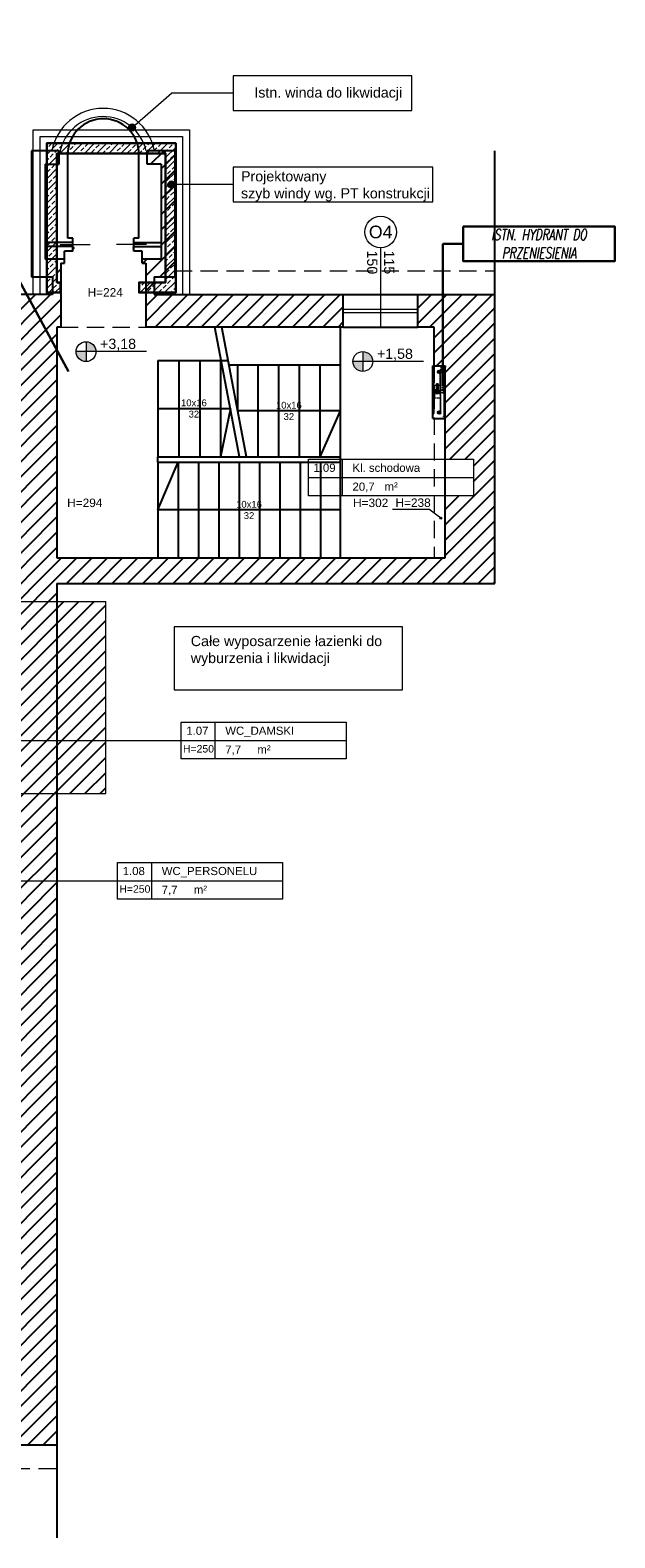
# Model space of a CAD drawing. Header units: millimetres. Extents: x 26866 to 1024070, y -428191 to 408885.
# Tile 63 of 248: x 190295 to 198908, y 318107 to 340324. Entities that reach past the tile are written whole.
import ezdxf
from ezdxf.lldxf.tags import DXFTag

# ---------------------------------------------------------------- set-up
doc = ezdxf.new("R2010")
doc.units = ezdxf.units.MM
doc.header["$LTSCALE"] = 2
doc.linetypes.add('ACAD_ISO02W100', pattern=[15, 12, -3])
doc.linetypes.add('HIDDENX2', pattern=[19.05, 12.7, -6.35])
for name, color, linetype, lineweight in [('0_OPIS', 7, 'Continuous', 13), ('3DPLAN_A_DRZWI', 173, 'Continuous', 5), ('3DPLAN_A_OKNA', 153, 'Continuous', 5), ('3DPLAN_A_TABELKA POMIESZCZEŃ', 7, 'Continuous', 0), ('3DPLAN_A_WYSOKOŚCI OPIS', 101, 'Continuous', 5), ('3DPLAN_A_WYSOKOŚCI ZMIANA', 144, 'HIDDENX2', 5), ('A_IZOLACJA', 3, 'Continuous', 0), ('A_SC_WID_DETALE', 251, 'Continuous', 0), ('A_STOL_OPIS', 55, 'Continuous', 5), ('A_TXT', 7, 'Continuous', 0), ('A_WYM_KOT', 161, 'Continuous', 0), ('A_ZESTAWIENIE STOLARKI', 3, 'Continuous', 15), ('hydrant', 211, 'Continuous', 5), ('Opisy', 7, 'Continuous', 13)]:
    doc.layers.add(name, color=color, linetype=linetype, lineweight=lineweight)
for name, color, linetype in [('3DPLAN_A_KRESKOWANIE 1', 253, 'Continuous'), ('3DPLAN_A_OPIS', 8, 'Continuous'), ('3DPLAN_A_POMIESZCZENIE NUMER', 100, 'Continuous'), ('3DPLAN_A_PRZEKRÓJ', 220, 'ICAD_ISO12W100'), ('3DPLAN_K_DZIAŁOWA NISKIE', 134, 'Continuous'), ('3DPLAN_K_NOŚNA', 7, 'Continuous'), ('3DPLAN_K_OBRYS', 243, 'Continuous'), ('3DPLAN_K_OBRYS WIDOK', 242, 'Continuous'), ('A_POMIESZCZENIE OPIS', 100, 'Continuous'), ('A_SCHODY', 6, 'Continuous'), ('DEFAULT', 7, 'Continuous')]:
    doc.layers.add(name, color=color, linetype=linetype)
doc.styles.add('ARIAL', font='arial.ttf')
doc.styles.add('J-ROMANS', font='ROMANS.SHX', dxfattribs={"width": 0.7, "oblique": 10})
doc.styles.add('TABEL1', font='txt')
doc.linetypes.add('GRADZINOWANIE', pattern='A,0.00254,-2.54,[134,ltypeshp.shx,S=2.54,R=0,X=-2.54,Y=0],-5.08,[134,ltypeshp.shx,S=2.54,R=180,X=2.54,Y=0],-2.54', length=10.16254)
tags = doc.linetypes.add('ICAD_ISO12W100', pattern=[22, 12, -3, 0.5, -3, 0.5, -3]).pattern_tags.tags
tags[14:15] = [DXFTag(74, 4), DXFTag(75, 0), DXFTag(340, '0'), DXFTag(46, 1.0), DXFTag(50, 0.0), DXFTag(44, 0.0), DXFTag(45, 0.0)]
tags[12:13] = [DXFTag(74, 4), DXFTag(75, 0), DXFTag(340, '0'), DXFTag(46, 1.0), DXFTag(50, 0.0), DXFTag(44, 0.0), DXFTag(45, 0.0)]
tags[10:11] = [DXFTag(74, 4), DXFTag(75, 0), DXFTag(340, '0'), DXFTag(46, 1.0), DXFTag(50, 0.0), DXFTag(44, 0.0), DXFTag(45, 0.0)]
tags[8:9] = [DXFTag(74, 4), DXFTag(75, 0), DXFTag(340, '0'), DXFTag(46, 1.0), DXFTag(50, 0.0), DXFTag(44, 0.0), DXFTag(45, 0.0)]
tags[6:7] = [DXFTag(74, 4), DXFTag(75, 0), DXFTag(340, '0'), DXFTag(46, 1.0), DXFTag(50, 0.0), DXFTag(44, 0.0), DXFTag(45, 0.0)]
tags[4:5] = [DXFTag(74, 4), DXFTag(75, 0), DXFTag(340, '0'), DXFTag(46, 1.0), DXFTag(50, 0.0), DXFTag(44, 0.0), DXFTag(45, 0.0)]
pattern_1 = [(45, (28281.13, -31178.053), (-11.22532, 11.22532), [])]

# ---------------------------------------------------------------- blocks, each defined once
blk = doc.blocks.new('hydrant')
at = {"color": 1, "linetype": 'ACAD_ISO02W100'}
for p, q in [((122, 578), (110, 578)), ((339, 577), (110, 577)), ((339, 487), (110, 487)), ((122, 486), (110, 486)), ((113, 580), (113, 580)), ((113, 483), (113, 483)), ((130, 586), (122, 578)), ((130, 585), (122, 577)), ((130, 479), (122, 487)), ((130, 478), (122, 486)), ((432, 586), (130, 586)), ((141, 585), (130, 585)), ((141, 479), (130, 479)), ((414, 478), (130, 478)), ((141, 585), (149, 577)), ((141, 479), (149, 487)), ((142, 586), (149, 578)), ((142, 478), (149, 486)), ((190, 578), (149, 578)), ((190, 486), (149, 486)), ((198, 586), (190, 578)), ((198, 585), (190, 577)), ((198, 479), (190, 487)), ((198, 478), (190, 486)), ((250, 585), (198, 585)), ((250, 479), (198, 479)), ((250, 586), (258, 578)), ((250, 585), (257, 577)), ((250, 479), (257, 487)), ((250, 478), (258, 486)), ((330, 578), (258, 578)), ((330, 486), (258, 486)), ((339, 586), (330, 578)), ((339, 584), (330, 577)), ((339, 480), (330, 487)), ((339, 478), (330, 486)), ((348, 578), (339, 586)), ((348, 577), (339, 584)), ((340, 582), (339, 582)), ((339, 482), (339, 582)), ((348, 487), (339, 480)), ((348, 486), (339, 478)), ((340, 482), (339, 482)), ((340, 482), (340, 582)), ((432, 577), (340, 577)), ((523, 571), (340, 571)), ((523, 569), (340, 569)), ((432, 487), (340, 487)), ((432, 578), (348, 578)), ((432, 486), (348, 486)), ((471, 569), (392, 569)), ((392, 565), (392, 569)), ((471, 565), (392, 565)), ((392, 491), (392, 487)), ((471, 491), (392, 491)), ((471, 487), (392, 487)), ((558, 528), (399, 528)), ((406, 545), (406, 511)), ((408, 565), (409, 561)), ((409, 547), (408, 547)), ((455, 547), (408, 547)), ((409, 510), (408, 510)), ((455, 510), (408, 510)), ((408, 491), (409, 495)), ((409, 577), (409, 578)), ((454, 561), (409, 561)), ((454, 495), (409, 495)), ((410, 554), (411, 555)), ((453, 554), (410, 554)), ((410, 548), (410, 554)), ((410, 508), (410, 502)), ((453, 502), (410, 502)), ((410, 502), (411, 502)), ((453, 571), (411, 571)), ((453, 555), (411, 555)), ((453, 502), (411, 502)), ((453, 485), (411, 485)), ((451, 485), (413, 485)), ((413, 483), (413, 485)), ((414, 452), (414, 481)), ((449, 481), (414, 481)), ((415, 555), (415, 561)), ((415, 498), (415, 502)), ((449, 498), (415, 498)), ((415, 495), (415, 496)), ((449, 496), (415, 496)), ((416, 496), (416, 498)), ((432, 586), (734, 586)), ((432, 578), (515, 578)), ((432, 577), (523, 577)), ((432, 487), (523, 487)), ((432, 486), (515, 486)), ((447, 496), (447, 498)), ((449, 555), (449, 561)), ((449, 498), (449, 502)), ((449, 495), (449, 496)), ((449, 452), (449, 481)), ((449, 478), (734, 478)), ((747, 461), (449, 461)), ((451, 483), (451, 485)), ((453, 554), (453, 555)), ((453, 548), (453, 554)), ((453, 508), (453, 502)), ((453, 502), (453, 502)), ((454, 577), (454, 578)), ((455, 565), (454, 561)), ((455, 491), (454, 495)), ((455, 547), (456, 547)), ((455, 547), (468, 547)), ((455, 510), (456, 510)), ((456, 510), (468, 510)), ((469, 545), (469, 511)), ((541, 541), (469, 541)), ((541, 515), (469, 515)), ((471, 565), (471, 569)), ((471, 491), (471, 487)), ((515, 578), (524, 586)), ((515, 577), (524, 584)), ((515, 487), (524, 480)), ((515, 486), (524, 478)), ((523, 541), (523, 582)), ((525, 582), (523, 582)), ((523, 482), (523, 515)), ((525, 482), (523, 482)), ((524, 586), (533, 578)), ((524, 584), (533, 577)), ((524, 480), (533, 487)), ((524, 478), (533, 486)), ((525, 541), (525, 582)), ((525, 577), (753, 577)), ((525, 482), (525, 515)), ((525, 487), (753, 487)), ((533, 578), (605, 578)), ((533, 486), (605, 486)), ((541, 546), (541, 510)), ((613, 586), (605, 578)), ((613, 478), (605, 486)), ((614, 585), (606, 577)), ((614, 479), (606, 487)), ((614, 585), (665, 585)), ((614, 479), (665, 479)), ((665, 585), (673, 577)), ((665, 479), (673, 487)), ((666, 586), (673, 578)), ((666, 478), (673, 486)), ((673, 578), (714, 578)), ((673, 486), (714, 486)), ((722, 586), (714, 578)), ((722, 585), (714, 577)), ((722, 479), (714, 487)), ((722, 478), (714, 486)), ((722, 585), (733, 585)), ((722, 479), (733, 479)), ((733, 585), (741, 577)), ((733, 479), (741, 487)), ((734, 586), (741, 578)), ((734, 478), (741, 486)), ((741, 578), (753, 578)), ((741, 486), (753, 486)), ((753, 471), (747, 466)), ((747, 439), (747, 466)), ((750, 580), (750, 580)), ((750, 483), (750, 483)), ((753, 471), (795, 471)), ((795, 471), (815, 471)), ((795, 433), (795, 471)), ((815, 433), (815, 471)), ((747, 443), (447, 443)), ((753, 433), (747, 439)), ((753, 433), (795, 433)), ((795, 433), (780, 433)), ((795, 433), (815, 433))]:
    blk.add_line(p, q, dxfattribs=at)
for p, q in [((61, 411), (61, 431)), ((739, 431), (61, 431)), ((739, 411), (61, 411)), ((739, 431), (739, 411)), ((741, 422), (739, 416)), ((743, 421), (739, 411)), ((772, 426), (747, 426)), ((772, 424), (747, 424)), ((775, 423), (780, 416)), ((777, 424), (782, 417)), ((789, 423), (791, 423)), ((789, 416), (789, 423)), ((791, 416), (791, 423))]:
    blk.add_line(p, q)
for centre, radius in [((541, 528), 13), ((767, 452), 14.9), ((767, 452), 10.8)]:
    blk.add_circle(centre, radius, dxfattribs=at)
for centre, radius, start, end in [((110, 580), 3.5, 12.2467, 270), ((110, 483), 3.5, 90, 347.7533), ((110, 580), 2.25, 12.3553, 270), ((110, 483), 2.25, 90, 347.6447), ((113, 581), 0.612, 192.3553, 270), ((113, 483), 0.612, 90, 167.6447), ((113, 581), 0.612, 270, 12.2467), ((113, 483), 0.612, 347.7533, 90), ((408, 545), 1.5, 90, 180), ((408, 511), 1.5, 180, 270), ((411, 570), 1.5, 90, 138.1897), ((409, 548), 1.5, 270, 0), ((409, 508), 1.5, 0, 90), ((411, 486), 1.5, 210, 270), ((414, 483), 1.5, 180, 270), ((432, 452), 17.5, 180, 270), ((432, 452), 17.5, 270, 0), ((469, 528), 23.1, 126.8922, 233.1078), ((449, 483), 1.5, 270, 0), ((453, 570), 1.5, 41.8103, 90), ((455, 548), 1.5, 180, 270), ((455, 508), 1.5, 90, 180), ((453, 486), 1.5, 270, 330), ((468, 545), 1.5, 0, 90), ((468, 511), 1.5, 270, 0), ((753, 580), 3.5, 270, 167.7533), ((750, 581), 0.612, 167.7533, 270), ((750, 581), 0.612, 270, 347.6447), ((753, 483), 3.5, 192.2467, 90), ((750, 483), 0.612, 12.3553, 90), ((750, 483), 0.612, 90, 192.2467), ((753, 580), 2.25, 270, 167.6447), ((753, 483), 2.25, 192.3553, 90)]:
    blk.add_arc(centre, radius, start, end, dxfattribs=at)
for centre, radius, start, end in [((747, 419), 6.5, 90, 158.9625), ((747, 419), 5, 90, 158.9625), ((772, 419), 6.5, 41.1859, 90), ((772, 419), 5, 41.1859, 90), ((777, 413), 5, 19.769, 37.3581), ((786, 416), 5, 199.769, 0), ((777, 413), 6.5, 19.769, 37.3581), ((786, 416), 3.5, 199.769, 0)]:
    blk.add_arc(centre, radius, start, end)
at = {"layer": 'DEFAULT', "linetype": 'ByBlock'}
for p, q in [((36, 591), (36, 411)), ((36, 591), (36, 412)), ((36, 591), (815, 591)), ((36, 591), (815, 591)), ((36, 591), (816, 591)), ((121, 528), (121, 517)), ((121, 475), (121, 486)), ((130, 528), (130, 517)), ((130, 475), (130, 486)), ((721, 528), (721, 517)), ((721, 475), (721, 486)), ((730, 528), (730, 517)), ((730, 475), (730, 486)), ((815, 591), (815, 412)), ((816, 591), (816, 411)), ((36, 412), (56, 412)), ((36, 411), (57, 411)), ((56, 433), (70, 433)), ((56, 412), (56, 433)), ((57, 432), (70, 432)), ((57, 411), (57, 432)), ((57, 411), (57, 432)), ((61, 411), (61, 431)), ((70, 432), (70, 433)), ((781, 432), (781, 433)), ((781, 432), (781, 433)), ((795, 433), (781, 433)), ((794, 432), (781, 432)), ((794, 432), (781, 432)), ((794, 411), (794, 432)), ((794, 411), (794, 432)), ((816, 411), (794, 411)), ((795, 412), (795, 433)), ((815, 412), (795, 412))]:
    blk.add_line(p, q, dxfattribs=at)
at = {"layer": 'DEFAULT', "color": 1, "linetype": 'ByBlock'}
for p, q in [((150, 501), (101, 501)), ((126, 526), (126, 477)), ((701, 501), (750, 501)), ((726, 526), (726, 477))]:
    blk.add_line(p, q, dxfattribs=at)
at = {"layer": 'DEFAULT', "color": 1, "linetype": 'ACAD_ISO02W100'}
blk.add_line((795, 433), (781, 433), dxfattribs=at)
at = {"layer": 'DEFAULT', "linetype": 'ByBlock'}
for centre in [(126, 501), (726, 501)]:
    blk.add_circle(centre, 21, dxfattribs=at)
blk = doc.blocks.new('tabelka dla tp')
at = {"layer": '3DPLAN_A_TABELKA POMIESZCZEŃ'}
for p, q in [((49.7, 54), (49.7, 0)), ((0, 27), (243.1, 27))]:
    blk.add_line(p, q, dxfattribs=at)
blk.add_lwpolyline([(0, 54), (243.1, 54), (243.1, 0), (0, 0)], close=True, dxfattribs=at)
at = {"layer": '3DPLAN_A_POMIESZCZENIE NUMER', "color": 7, "style": 'ARIAL'}
blk.add_attdef('NUMER', (2.2, 35.4), '', height=12, dxfattribs=at)
at = {"layer": 'A_POMIESZCZENIE OPIS', "insert": (112.2, 19.8), "char_height": 12, "width": 36.412, "attachment_point": 1, "style": 'ARIAL'}
blk.add_mtext('{\\C7;m²}', dxfattribs=at)
at = {"layer": 'A_POMIESZCZENIE OPIS', "color": 7, "style": 'ARIAL'}
for tag, p in [('NAZWA', (51.7, 35.4)), ('POWIERZCHNIA', (51.1, 7.2))]:
    blk.add_attdef(tag, p, '', height=12, dxfattribs=at)
blk = doc.blocks.new('D PRZESÓWNE 2X')
at = {"layer": '3DPLAN_A_DRZWI', "lineweight": 20}
for p, q in [((-20.5, 3.7), (28.4, 3.7)), ((120.5, 3.7), (71.6, 3.7))]:
    blk.add_line(p, q, dxfattribs=at)
at = {"layer": '3DPLAN_A_DRZWI'}
for points in [[(0, 0), (1.2, 0), (1.2, -1.2), (1.7, -1.2), (1.7, -2.9), (1.2, -2.9), (1.2, -4.1), (0, -4.1), (0, 0)], [(100, 0), (98.8, 0), (98.8, -1.2), (98.3, -1.2), (98.3, -2.9), (98.8, -2.9), (98.8, -4.1), (100, -4.1), (100, 0)]]:
    blk.add_lwpolyline(points, dxfattribs=at)
blk = doc.blocks.new('I pietroo')
at = {"layer": '3DPLAN_A_KRESKOWANIE 1'}
h = blk.add_hatch(dxfattribs=at)
h.set_pattern_fill('ANSI31', color=256, scale=5, style=0)
h.set_pattern_definition(pattern_1)
h.paths.add_polyline_path([(28490.8, -31157.3), (28212, -31157.3), (28212, -31131.3), (28242.5, -31131.3), (28242.5, -30945.3), (28212.5, -30945.3), (28201.7, -30945.3), (28201.7, -30965.3), (28222.5, -30965.3), (28222.5, -31105.3), (28194.3, -31105.3), (28194.3, -31111.2), (28199.8, -31111.2), (28199.8, -31205.2), (28490.8, -31205.2)])
h.paths.add_polyline_path([(27796.7, -32773.8), (27786.7, -32773.8), (27786.7, -32764.8), (27616.7, -32764.8), (27616.7, -32773.8), (27606.7, -32773.8), (27606.7, -32852.3), (27796.7, -32852.3)])
edge = h.paths.add_edge_path()
edge.add_line((27378.7, -32076.4), (27378.7, -32096.3))
edge.add_line((27378.7, -32096.3), (27394.7, -32096.3))
edge.add_line((27394.7, -32096.3), (27394.7, -32076.4))
edge.add_line((27394.7, -32076.4), (27378.7, -32076.4))
h.paths.add_polyline_path([(27394.7, -32076.4), (27394.7, -32053.8), (27378.7, -32053.8), (27378.7, -32076.4)])
h.paths.add_polyline_path([(27424.7, -32084.8), (27450.7, -32084.8), (27450.7, -32075.8), (27424.7, -32075.8), (27424.7, -32053.8), (27378.7, -32053.8), (27378.7, -32096.3), (27317.7, -32096.3), (27317.7, -32119.3), (26819.7, -32119.3), (26819.7, -32079.3), (26774.2, -32079.3), (26774.2, -32200.8), (26824.8, -32200.8), (26824.8, -32145.8), (27378.7, -32145.8), (27378.7, -32164.8), (27424.7, -32164.8)])
h.paths.add_polyline_path([(27394.7, -31865.3), (27378.7, -31865.3), (27378.7, -31883.3), (27378.7, -31883.3), (27378.7, -31916.5), (27394.7, -31916.5)])
h.paths.add_polyline_path([(27394.7, -31916.5), (27378.7, -31916.5), (27378.7, -31933.8), (27394.7, -31933.8)])
h.paths.add_polyline_path([(27424.7, -31792.8), (27406.7, -31792.8), (27406.7, -31821.8), (27376.7, -31821.8), (27376.7, -31834.8), (26820.7, -31834.8), (26820.7, -31785.2), (26774.2, -31785.2), (26774.2, -31909.3), (26819.7, -31909.3), (26819.7, -31865.3), (27378.7, -31865.3), (27378.7, -31933.8), (27424.7, -31933.8)])
h.paths.add_polyline_path([(26820.7, -31612.2), (26820.7, -31534.8), (27406.7, -31534.8), (27406.7, -31689.8), (27424.7, -31689.8), (27424.7, -31510.8), (27406.7, -31510.8), (27406.7, -31517.8), (26820.7, -31517.8), (26820.7, -31474.8), (26774.2, -31474.8), (26774.2, -31612.2)])
h.paths.add_polyline_path([(27493.7, -31157.3), (26774.2, -31157.3), (26774.2, -31301.8), (26820.7, -31301.8), (26820.7, -31208.8), (27377.7, -31208.8), (27377.7, -31263.8), (27406.7, -31263.8), (27406.7, -31309.8), (27406.7, -31409.8), (27457.7, -31409.8), (27457.7, -31279.8), (27423.7, -31279.8), (27423.7, -31208.8), (27493.7, -31208.8)])
h.paths.add_polyline_path([(27731.7, -31157.3), (27606.7, -31157.3), (27606.7, -31208.8), (27731.7, -31208.8)])
h.paths.add_polyline_path([(27494.7, -32773.8), (27425.7, -32773.8), (27425.7, -32714.8), (27378.7, -32714.8), (27378.7, -32773.8), (26824.8, -32773.8), (26824.8, -32651.8), (26871.8, -32651.8), (26871.8, -32584.8), (26824.8, -32584.8), (26824.8, -32468.8), (26774.2, -32468.8), (26774.2, -32852.3), (27494.7, -32852.3)])
h = blk.add_hatch(dxfattribs=at)
h.set_pattern_fill('ANSI31', color=256, scale=5, style=0)
h.set_pattern_definition(pattern_1)
h.paths.add_polyline_path([(28068.8, -31545.2), (28068.8, -31205.2), (28074.8, -31205.2), (28074.8, -31111.2), (28080.3, -31111.2), (28080.3, -31105.3), (28069, -31105.3), (28069, -31139.3), (28074, -31139.3), (28074, -31154.3), (28062.5, -31154.3), (28062.5, -31157.3), (27844.7, -31157.3), (27844.7, -31208.8), (27975.2, -31208.8), (27975.2, -31277.8), (27944.2, -31277.8), (27944.2, -31359.8), (27975.2, -31359.8), (27975.2, -31529.8), (27813.6, -31529.8), (27813.6, -31545.8), (27965.2, -31545.8), (27965.2, -31609.5), (28068.8, -31609.5), (28068.8, -31582.9), (28713.9, -31582.9), (28713.9, -31157.3), (28600.8, -31157.3), (28600.8, -31205.2), (28624.8, -31205.2), (28624.8, -31262.2), (28640.8, -31262.2), (28640.8, -31399.9), (28682.5, -31399.9), (28682.5, -31453.9), (28640.8, -31453.9), (28640.8, -31545.2), (28068.8, -31545.2)], is_closed=False)
h.paths.add_polyline_path([(27588.7, -31583.8), (27598.7, -31583.8), (27598.7, -31545.8), (27813.6, -31545.8), (27813.6, -31529.8), (27567.7, -31529.8), (27567.7, -31577.8), (27588.7, -31577.8), (27588.7, -31583.8)], is_closed=False)
h.paths.add_polyline_path([(27935.7, -31870.8), (27935.7, -31892.5), (28068.8, -31892.5), (28068.8, -31609.5), (27965.2, -31609.5), (27965.2, -31795.8), (27895.2, -31795.8), (27895.2, -31839.8), (27676.5, -31839.8), (27676.5, -31870.8), (27935.7, -31870.8)], is_closed=False)
h.paths.add_polyline_path([(28140.9, -31892.5), (28140.9, -31609.5), (28068.8, -31609.5), (28068.8, -31892.5), (28140.9, -31892.5)], is_closed=False)
h.paths.add_polyline_path([(28068.8, -32021), (28068.8, -31892.5), (27935.7, -31892.5), (27935.7, -31903.8), (28003.7, -31903.8), (28003.7, -32021), (28068.8, -32021)], is_closed=False)
h.paths.add_polyline_path([(27598.7, -32066.8), (27598.7, -31984.8), (27588.7, -31984.8), (27588.7, -32075.8), (27548.7, -32075.8), (27548.7, -32084.8), (27926.7, -32084.8), (27926.7, -32395.8), (27978.7, -32395.8), (27978.7, -32773.8), (27908.7, -32773.8), (27908.7, -32852.3), (28068.8, -32852.3), (28068.8, -32021), (28003.7, -32021), (28003.7, -32050.8), (27981.7, -32050.8), (27981.7, -32066.8), (27598.7, -32066.8)], is_closed=False)
h.paths.add_polyline_path([(27588.7, -31837.7), (27598.7, -31837.7), (27598.7, -31827.8), (27588.7, -31827.8), (27588.7, -31837.7)], is_closed=False)
h.paths.add_polyline_path([(27598.7, -31837.7), (27588.7, -31837.7), (27588.7, -31864.7), (27676.5, -31864.7), (27676.5, -31839.8), (27598.7, -31839.8), (27598.7, -31837.7)], is_closed=False)
h.paths.add_polyline_path([(27676.5, -31864.7), (27588.7, -31864.7), (27588.7, -31881.8), (27598.7, -31881.8), (27598.7, -31870.8), (27676.5, -31870.8), (27676.5, -31864.7)], is_closed=False)
at = {"layer": '3DPLAN_A_WYSOKOŚCI OPIS'}
blk.add_hatch(color=0, dxfattribs=at).paths.add_polyline_path([(28632.8, -31486.6, 13.985421), (28632.9, -31486.2, 0.071503)])
at = {"layer": 'A_SC_WID_DETALE', "ltscale": 0.5}
h = blk.add_hatch(dxfattribs=at)
h.set_pattern_fill('ANSI33', color=256, scale=2)
h.set_pattern_definition([(45, (23374.091, -42760.696), (-8.980256, 8.980256), []), (45, (23383.071, -42760.696), (-8.980256, 8.980256), [6.35, -3.175])])
h.paths.add_polyline_path([(28054, -30934.3), (28054, -31154.3), (28074, -31154.3), (28074, -31139.3), (28069, -31139.3), (28069, -30949.3), (28229, -30949.3), (28229, -31139.3), (28190, -31139.3), (28190, -31154.3), (28244, -31154.3), (28244, -30934.3), (28054, -30934.3)], is_closed=False)
at = {"layer": 'A_WYM_KOT'}
h = blk.add_hatch(color=256, dxfattribs=at)
h.dxf.hatch_style = 1
h.paths.add_polyline_path([(28111.8, -31241.4), (28097.2, -31241.4, 0.414214), (28111.8, -31255.9), (28111.8, -31241.4)], is_closed=False)
h.paths.add_polyline_path([(28111.8, -31241.4), (28126.3, -31241.4, 0.143872), (28124, -31233.5), (28111.8, -31233.5), (28111.8, -31241.4)], is_closed=False)
h.paths.add_polyline_path([(28111.8, -31226.8), (28111.8, -31233.5), (28124, -31233.5, 0.255137), (28111.8, -31226.8)], is_closed=False)
h = blk.add_hatch(color=256, dxfattribs=at)
h.dxf.hatch_style = 1
h.paths.add_polyline_path([(28519.5, -31255.9), (28504.9, -31255.9, 0.414214), (28519.5, -31270.5), (28519.5, -31255.9)], is_closed=False)
h.paths.add_polyline_path([(28519.5, -31255.9), (28534.1, -31255.9, 0.143872), (28531.7, -31248), (28519.5, -31248), (28519.5, -31255.9)], is_closed=False)
h.paths.add_polyline_path([(28519.5, -31241.4), (28519.5, -31248), (28531.7, -31248, 0.255137), (28519.5, -31241.4)], is_closed=False)
at = {"layer": 'Opisy', "ltscale": 0.5, "transparency": 33554687}
h = blk.add_hatch(color=256, dxfattribs=at)
h.dxf.hatch_style = 1
h.paths.add_polyline_path([(28178.1, -30916), (28178.1, -30906.1, 0.73336)])
h.paths.add_polyline_path([(28178.1, -30906.1), (28178.1, -30916, 0.076465), (28179.6, -30916.2, 1.165591)])
h = blk.add_hatch(color=256, dxfattribs=at)
h.dxf.hatch_style = 1
h.paths.add_polyline_path([(28236.1, -31000.1), (28236.1, -30990.2, 0.73336)])
h.paths.add_polyline_path([(28236.1, -30990.2), (28236.1, -31000.1, 0.076465), (28237.7, -31000.3, 1.165591)])
at = {"layer": '3DPLAN_A_OKNA'}
for p, q in [((28490.8, -31178.8), (28600.8, -31178.8)), ((28490.8, -31183.8), (28600.8, -31183.8))]:
    blk.add_line(p, q, dxfattribs=at)
for radius, start in [(76.9, 10.9461), (64.9, 13.0026)]:
    blk.add_arc((28137, -30959.9), radius, start, 169.0539, dxfattribs=at)
at = {"layer": '3DPLAN_A_OPIS', "color": 1, "lineweight": 30}
blk.add_lwpolyline([(28074, -31139.3), (28074, -31154.3), (28054, -31154.3), (28054, -30934.3), (28244, -30934.3), (28244, -31154.3), (28190, -31154.3), (28190, -31139.3), (28229, -31139.3), (28229, -30949.3), (28069, -30949.3), (28069, -31139.3)], close=True, dxfattribs=at)
at = {"layer": '3DPLAN_A_PRZEKRÓJ'}
for p, q in [((28713.9, -31582.9), (28713.9, -30945.3)), ((28068.8, -31582.9), (28713.9, -31582.9)), ((28068.8, -31582.9), (28068.8, -32989.3))]:
    blk.add_line(p, q, dxfattribs=at)
at = {"layer": '3DPLAN_A_TABELKA POMIESZCZEŃ', "ltscale": 0.5}
for p, q in [((27815.1, -31814.4), (28252, -31814.4)), ((27904.1, -32021), (28158.3, -32021))]:
    blk.add_line(p, q, dxfattribs=at)
at = {"layer": '3DPLAN_A_WYSOKOŚCI OPIS', "color": 0}
for p in [(28563.3, -31473.5), (28634.3, -31486.6)]:
    blk.add_line(p, (28616.9, -31473.5), dxfattribs=at)
blk.add_circle((28634.3, -31486.6), 1.51, dxfattribs=at)
at = {"layer": '3DPLAN_A_WYSOKOŚCI ZMIANA'}
for p, q in [((28242.5, -31122.3), (28713.9, -31122.3)), ((28074.8, -31205.2), (28199.8, -31205.2)), ((28624.8, -31262.2), (28624.8, -31545.2)), ((26746.5, -32887.3), (28068.8, -32887.3))]:
    blk.add_line(p, q, dxfattribs=at)
at = {"layer": '3DPLAN_K_DZIAŁOWA NISKIE'}
blk.add_line((28490.8, -31205.2), (28600.8, -31205.2), dxfattribs=at)
at = {"layer": '3DPLAN_K_NOŚNA'}
for p, q in [((28072.3, -30965.3), (28072.3, -30945.3)), ((28201.7, -30965.3), (28201.7, -30945.3)), ((28051.5, -30965.3), (28072.3, -30965.3)), ((28051.5, -30965.3), (28051.5, -31105.3)), ((28084.8, -31074.2), (28084.8, -30950.7)), ((28189.8, -31074.2), (28189.8, -30950.7)), ((28222.5, -30965.3), (28201.7, -30965.3)), ((28222.5, -30965.3), (28222.5, -31105.3)), ((28092.3, -31080.4), (28051.5, -31080.4)), ((28092.3, -31074.2), (28084.8, -31074.2)), ((28092.3, -31093.2), (28092.3, -31074.2)), ((28189.8, -31074.2), (28182.3, -31074.2)), ((28182.3, -31093.2), (28182.3, -31074.2)), ((28182.3, -31080.4), (28222.5, -31080.4)), ((28092.3, -31086.4), (28051.5, -31086.4)), ((28092.3, -31093.2), (28080.3, -31093.2)), ((28080.3, -31111.2), (28080.3, -31093.2)), ((28182.3, -31086.4), (28222.5, -31086.4)), ((28194.3, -31093.2), (28182.3, -31093.2)), ((28194.3, -31111.2), (28194.3, -31093.2)), ((28080.3, -31105.3), (28051.5, -31105.3)), ((28074.8, -31111.2), (28080.3, -31111.2)), ((28074.8, -31111.2), (28074.8, -31205.2)), ((28222.5, -31105.3), (28194.3, -31105.3)), ((28194.3, -31111.2), (28199.8, -31111.2)), ((28199.8, -31111.2), (28199.8, -31205.2)), ((28490.8, -31205.2), (28490.8, -31157.3)), ((28600.8, -31205.2), (28600.8, -31157.3)), ((28074.8, -31205.2), (28068.8, -31205.2)), ((28068.8, -31205.2), (28068.8, -31545.2)), ((28490.8, -31205.2), (28199.8, -31205.2)), ((28624.8, -31205.2), (28600.8, -31205.2)), ((28624.8, -31262.2), (28624.8, -31205.2)), ((28624.8, -31262.2), (28640.8, -31262.2)), ((28640.8, -31545.2), (28640.8, -31262.2)), ((28486.8, -31404.2), (28486.8, -31396.2)), ((28068.8, -31545.2), (28640.8, -31545.2))]:
    blk.add_line(p, q, dxfattribs=at)
blk.add_arc((28137.3, -30950.7), 52.5, 0, 180, dxfattribs=at)
at = {"layer": '3DPLAN_K_OBRYS'}
for p, q in [((28061.5, -30945.3), (28031.5, -30945.3)), ((28031.5, -30945.3), (28031.5, -31131.3)), ((28072.3, -30945.3), (28061.5, -30945.3)), ((28212.5, -30945.3), (28201.7, -30945.3)), ((28242.5, -30945.3), (28212.5, -30945.3)), ((28242.5, -30945.3), (28242.5, -31131.3)), ((28031.5, -31131.3), (28062.5, -31131.3)), ((28062.5, -31131.3), (28062.5, -31157.3)), ((28212, -31131.3), (28212, -31157.3)), ((28212, -31131.3), (28242.5, -31131.3)), ((28062.5, -31157.3), (27844.7, -31157.3)), ((28212, -31157.3), (28490.8, -31157.3)), ((28600.8, -31157.3), (28713.9, -31157.3)), ((27908.7, -32852.3), (28068.8, -32852.3))]:
    blk.add_line(p, q, dxfattribs=at)
at = {"layer": '3DPLAN_K_OBRYS WIDOK'}
blk.add_line((28490.8, -31157.3), (28600.8, -31157.3), dxfattribs=at)
at = {"layer": 'A_IZOLACJA'}
blk.add_lwpolyline([(28034, -31157.3), (28034, -30914.3), (28264, -30914.3), (28264, -31157.3)], dxfattribs=at)
at = {"layer": 'A_IZOLACJA', "linetype": 'GRADZINOWANIE', "lineweight": 0, "ltscale": 0.5}
blk.add_lwpolyline([(28044, -31157.3), (28044, -30924.3), (28254, -30924.3), (28254, -31157.3)], dxfattribs=at)
at = {"layer": 'A_SCHODY'}
for p, q in [((28337.9, -31396.2), (28301.7, -31205.2)), ((28348.1, -31396.2), (28311.9, -31205.2)), ((28486.8, -31261.2), (28486.8, -31205.2)), ((28217.8, -31254.2), (28321.2, -31254.2)), ((28217.8, -31254.2), (28217.8, -31396.2)), ((28248.5, -31254.2), (28248.5, -31396.2)), ((28279.2, -31254.2), (28279.2, -31396.2)), ((28309.8, -31254.2), (28309.8, -31396.2)), ((28486.8, -31261.2), (28322.5, -31261.2)), ((28335.3, -31328.8), (28335.3, -31261.2)), ((28365.6, -31396.2), (28365.6, -31261.2)), ((28395.9, -31396.2), (28395.9, -31261.2)), ((28426.2, -31396.2), (28426.2, -31261.2)), ((28456.5, -31396.2), (28456.5, -31261.2)), ((28486.8, -31396.2), (28486.8, -31261.2)), ((28217.8, -31325.2), (28324.5, -31325.2)), ((28324.5, -31325.2), (28309.8, -31396.2)), ((28486.8, -31328.7), (28335.3, -31328.7)), ((28456.5, -31396.2), (28486.8, -31328.7)), ((28217.8, -31404.2), (28217.8, -31396.2)), ((28217.8, -31396.2), (28486.8, -31396.2)), ((28217.8, -31474.7), (28247.7, -31404.2)), ((28217.8, -31404.2), (28486.8, -31404.2)), ((28217.8, -31404.2), (28217.8, -31545.2)), ((28247.7, -31404.2), (28247.7, -31545.2)), ((28277.6, -31404.2), (28277.6, -31545.2)), ((28307.5, -31404.2), (28307.5, -31545.2)), ((28337.4, -31404.2), (28337.4, -31545.2)), ((28367.3, -31404.2), (28367.3, -31545.2)), ((28397.2, -31404.2), (28397.2, -31545.2)), ((28427.1, -31404.2), (28427.1, -31545.2)), ((28457, -31404.2), (28457, -31545.2)), ((28486.8, -31545.2), (28486.8, -31404.2)), ((28486.8, -31474.7), (28217.8, -31474.7))]:
    blk.add_line(p, q, dxfattribs=at)
at = {"layer": 'A_STOL_OPIS'}
blk.add_line((28545.8, -31088.3), (28545.8, -31205.2), dxfattribs=at)
at = {"layer": 'A_TXT', "color": 1, "lineweight": 30}
for p, q in [((27812.7, -30767.6), (28086.2, -31270.8)), ((28637.5, -31082.4), (28637.5, -31262.2)), ((28667.2, -31082.4), (28637.5, -31082.4))]:
    blk.add_line(p, q, dxfattribs=at)
blk.add_lwpolyline([(28667.2, -31057), (28890.8, -31057), (28890.8, -31107.8), (28667.2, -31107.8)], close=True, dxfattribs=at)
at = {"layer": 'A_WYM_KOT'}
for p, q in [((28111.8, -31226.8), (28111.8, -31255.9)), ((28126.3, -31241.4), (28097.2, -31241.4)), ((28201.1, -31241.4), (28126.3, -31241.4)), ((28534.1, -31255.9), (28504.9, -31255.9)), ((28519.5, -31241.4), (28519.5, -31270.5)), ((28608.8, -31255.9), (28534.1, -31255.9))]:
    blk.add_line(p, q, dxfattribs=at)
for centre in [(28111.8, -31241.4), (28519.5, -31255.9)]:
    blk.add_circle(centre, 14.6, dxfattribs=at)
at = {"layer": 'A_ZESTAWIENIE STOLARKI', "ltscale": 0.25}
blk.add_circle((28545.8, -31065.1), 23.2, dxfattribs=at)
at = {"layer": 'Opisy', "ltscale": 0.5}
for p, q in [((28179.6, -30911), (28237.7, -30860.3)), ((28328.4, -30860.3), (28237.7, -30860.3)), ((28328.4, -30995.1), (28237.7, -30995.1)), ((27788.2, -31609.5), (28140.9, -31609.5)), ((28140.9, -31892.5), (28140.9, -31609.5)), ((27729, -31892.5), (28140.9, -31892.5))]:
    blk.add_line(p, q, dxfattribs=at)
for points in [[(28328.4, -30885.8), (28591.5, -30885.8), (28591.5, -30834.8), (28328.4, -30834.8)], [(28328.4, -31020.6), (28622.5, -31020.6), (28622.5, -30969.6), (28328.4, -30969.6)], [(28241.4, -31739.9), (28577.9, -31739.9), (28577.9, -31646.7), (28241.4, -31646.7)]]:
    blk.add_lwpolyline(points, close=True, dxfattribs=at)
for centre in [(28179.6, -30911), (28237.7, -30995.1)]:
    blk.add_circle(centre, 5.19, dxfattribs=at)
at = {"layer": '3DPLAN_A_DRZWI', "xscale": 0.9, "yscale": 0.9, "zscale": 0.9}
blk.add_blockref('D PRZESÓWNE 2X', (28092.3, -31086.7), dxfattribs=at)
at = {"layer": '3DPLAN_A_TABELKA POMIESZCZEŃ', "ltscale": 0.5}
ref = blk.add_blockref('tabelka dla tp', (28439.3, -31453.9), dxfattribs=at)
ref.add_attrib('NUMER', '1.09', (28446.8, -31418.5), dxfattribs={"layer": '3DPLAN_A_POMIESZCZENIE NUMER', "color": 0, "height": 12, "style": 'ARIAL'})
ref.add_attrib('NAZWA', 'Kl. schodowa', (28504.3, -31418.5), dxfattribs={"layer": 'A_POMIESZCZENIE OPIS', "color": 0, "height": 12, "style": 'ARIAL'})
ref.add_attrib('POWIERZCHNIA', '20,7', (28504.3, -31446.3), dxfattribs={"layer": 'A_POMIESZCZENIE OPIS', "color": 0, "height": 12, "style": 'ARIAL'})
ref = blk.add_blockref('tabelka dla tp', (28252, -31841.4), dxfattribs=at)
ref.add_attrib('NUMER', '1.07', (28259.5, -31806), dxfattribs={"layer": '3DPLAN_A_POMIESZCZENIE NUMER', "color": 0, "height": 12, "style": 'ARIAL'})
ref.add_attrib('NAZWA', 'WC_DAMSKI', (28316.9, -31806), dxfattribs={"layer": 'A_POMIESZCZENIE OPIS', "color": 0, "height": 12, "style": 'ARIAL'})
ref.add_attrib('POWIERZCHNIA', '7,7', (28316.9, -31833.8), dxfattribs={"layer": 'A_POMIESZCZENIE OPIS', "color": 0, "height": 12, "style": 'ARIAL'})
ref = blk.add_blockref('tabelka dla tp', (28158.3, -32048), dxfattribs=at)
ref.add_attrib('NUMER', '1.08', (28165.8, -32012.7), dxfattribs={"layer": '3DPLAN_A_POMIESZCZENIE NUMER', "color": 0, "height": 12, "style": 'ARIAL'})
ref.add_attrib('NAZWA', 'WC_PERSONELU', (28223.3, -32012.7), dxfattribs={"layer": 'A_POMIESZCZENIE OPIS', "color": 0, "height": 12, "style": 'ARIAL'})
ref.add_attrib('POWIERZCHNIA', '7,7', (28223.3, -32040.4), dxfattribs={"layer": 'A_POMIESZCZENIE OPIS', "color": 0, "height": 12, "style": 'ARIAL'})
at = {"layer": 'hydrant', "ltscale": 169.333333, "xscale": 0.09999999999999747, "yscale": 0.09999999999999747, "zscale": 0.09999999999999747, "rotation": 89.99999999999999}
blk.add_blockref('hydrant', (28682, -31343.7), dxfattribs=at)
at = {"layer": '3DPLAN_A_TABELKA POMIESZCZEŃ', "color": 7, "ltscale": 0.5, "char_height": 11, "width": 59.207, "attachment_point": 1, "style": 'ARIAL'}
for insert in [(28254.6, -31821.1), (28160.9, -32027.7)]:
    blk.add_mtext('H=250', dxfattribs=dict(at, insert=insert))
at = {"layer": '3DPLAN_A_WYSOKOŚCI OPIS', "color": 0, "char_height": 12.5, "width": 59.207, "attachment_point": 1, "style": 'ARIAL'}
for s, insert in [('H=224', (28114.1, -31147.8)), ('H=294', (28084, -31457.9)), ('H=302', (28505.1, -31457.9)), ('H=238', (28567.6, -31457.7))]:
    blk.add_mtext(s, dxfattribs=dict(at, insert=insert))
at = {"layer": 'A_STOL_OPIS', "ltscale": 0.2, "insert": (28545.8, -31109.8), "char_height": 15, "attachment_point": 5, "rotation": 270, "style": 'TABEL1'}
blk.add_mtext_dynamic_manual_height_columns('\\pxqc;{\\fArial|b0|i0|c238|p34;115\\P150}', width=72.901, gutter_width=100, heights=[0], dxfattribs=at)
at = {"layer": 'A_TXT', "color": 1, "lineweight": 30, "insert": (28779, -31082.4), "char_height": 16.2, "width": 223.581, "attachment_point": 5, "style": 'J-ROMANS'}
blk.add_mtext('ISTN. HYDRANT DO PRZENIESIENIA', dxfattribs=at)
at = {"layer": 'A_WYM_KOT', "ltscale": 0.2, "char_height": 15, "attachment_point": 1, "style": 'TABEL1'}
for s, insert in [('{\\fArial|b0|i0|c238|p34;+3,18}', (28132.5, -31222.4)), ('{\\fArial|b0|i0|c238|p34;+1,58}', (28540.3, -31237))]:
    blk.add_mtext_dynamic_manual_height_columns(s, width=72.901, gutter_width=100, heights=[17.8], dxfattribs=dict(at, insert=insert))
at = {"layer": 'A_ZESTAWIENIE STOLARKI', "ltscale": 0.2, "insert": (28545.8, -31065.1), "char_height": 18.59, "attachment_point": 5, "style": 'TABEL1'}
blk.add_mtext_dynamic_manual_height_columns('{\\fArial|b0|i0|c238|p34;O4}', width=72.901, gutter_width=100, heights=[0], dxfattribs=at)
at = {"layer": 'Opisy', "ltscale": 0.5, "style": 'ARIAL'}
for s, insert, char_height, width, attachment_point in [('Istn. winda do likwidacji', (28359.7, -30852), 15, 685.999, 1), ('Projektowany\\Pszyb windy wg. PT konstrukcji', (28340.1, -30975.5), 15, 685.999, 1), ('\\pxqc;10x16\\P32', (28270.7, -31325.2), 10, 74.391, 5), ('\\pxqc;10x16\\P32', (28410.6, -31328.7), 10, 74.391, 5), ('\\pxqc;10x16\\P32', (28351.9, -31474.7), 10, 74.391, 5), ('Całe wyposarzenie łazienki do \\Pwyburzenia i likwidacji', (28266.1, -31660.3), 15, 685.999, 1)]:
    blk.add_mtext(s, dxfattribs=dict(at, insert=insert, char_height=char_height, width=width, attachment_point=attachment_point))

msp = doc.modelspace()

# ---------------------------------------------------------------- block references
at = {"layer": '0_OPIS', "xscale": 10, "yscale": 10, "zscale": 10}
msp.add_blockref('I pietroo', (-90000, 648000), dxfattribs=at)

doc.saveas('drawing.dxf')
